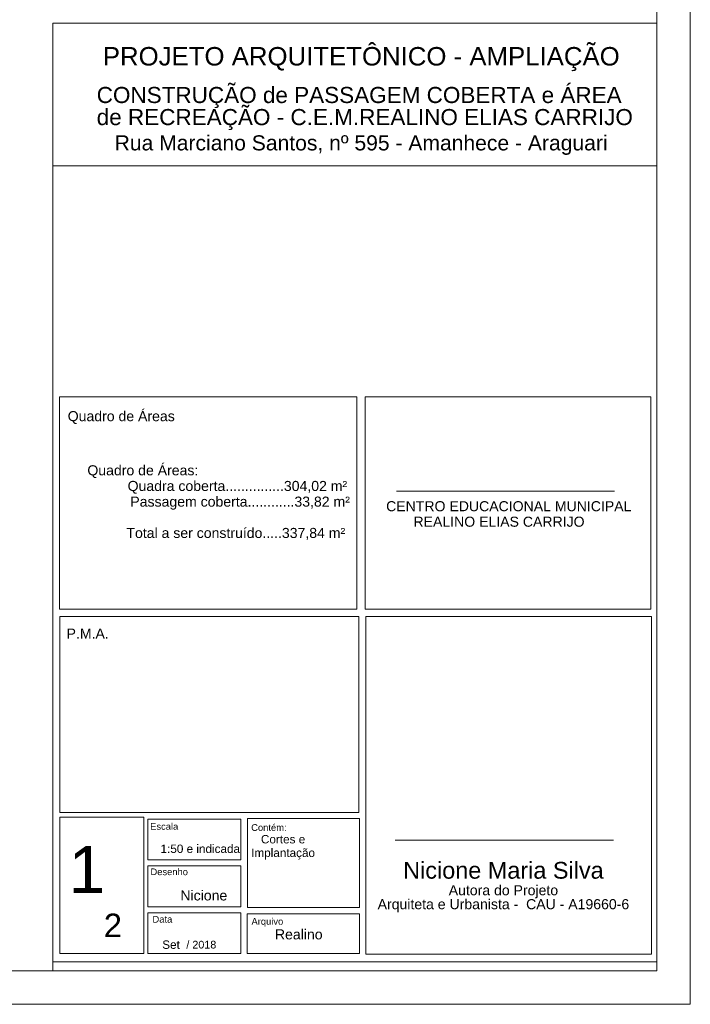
# Model space of a CAD drawing. Header units: millimetres. Extents: x 0 to 1917, y 0 to 847.
# Tile 112 of 230: x 901 to 1101, y 0 to 294. Entities that reach past the tile are written whole.
import ezdxf

# ---------------------------------------------------------------- set-up
doc = ezdxf.new("R2010")
doc.units = ezdxf.units.MM
doc.header["$MEASUREMENT"] = 0
for name, color, linetype in [('Anotação - Geral', 7, 'Continuous'), ('Desenho 2D - Geral', 7, 'Continuous'), ('Linha & Trama.2D', 7, 'Continuous')]:
    doc.layers.add(name, color=color, linetype=linetype)
doc.styles.add('GENERATED_STYLE_1', font='arial.ttf')

msp = doc.modelspace()

# ---------------------------------------------------------------- linework, layer by layer
at = {"layer": 'Desenho 2D - Geral', "color": 7, "linetype": 'Continuous', "lineweight": 0}
for p, q in [((911.33, 10), (911.33, 292.52)), ((911.33, 292.52), (1091.33, 292.52)), ((911.33, 292.52), (1091.33, 292.52)), ((911.33, 272.27), (911.33, 292.52)), ((1091.33, 292.52), (1091.33, 12.64)), ((1091.33, 292.52), (1091.33, 282.4)), ((1091.33, 249.99), (911.33, 249.99)), ((911.33, 56.43), (911.33, 189.53)), ((913.29, 181.05), (1001.96, 181.05)), ((913.29, 117.75), (913.29, 181.05)), ((1001.96, 181.05), (1001.96, 117.75)), ((1013.73, 152.96), (1078.73, 152.96)), ((1001.96, 117.75), (913.29, 117.75)), ((913.44, 57.17), (1002.49, 57.17)), ((1013.39, 48.92), (1078.39, 48.92)), ((1013.39, 48.92), (1078.39, 48.92)), ((1091.33, 12.64), (911.33, 12.64))]:
    msp.add_line(p, q, dxfattribs=at)
at = {"layer": 'Desenho 2D - Geral', "color": 7, "linetype": 'Continuous', "lineweight": 0, "flags": 128}
for points in [[(1004.61, 14.92), (1089.72, 14.92), (1089.72, 115.64), (1004.61, 115.64)], [(913.44, 55.74), (938.44, 55.74), (938.44, 15.1), (913.44, 15.1)], [(939.58, 55.23), (967.36, 55.23), (967.36, 43.08), (939.58, 43.08)], [(1002.73, 55.35), (969.38, 55.35), (969.38, 28.88), (1002.73, 28.88)], [(939.58, 41.24), (967.36, 41.24), (967.36, 29.09), (939.58, 29.09)], [(939.58, 27.25), (967.36, 27.25), (967.36, 15.1), (939.58, 15.1)], [(1002.69, 15.1), (969.19, 15.1), (969.19, 26.94), (1002.69, 26.94)]]:
    msp.add_lwpolyline(points, close=True, dxfattribs=at)
at = {"layer": 'Linha & Trama.2D', "color": 7, "linetype": 'Continuous', "lineweight": 0}
for p, q in [((1101.33, 0), (1101.33, 846.97)), ((1101.33, 10), (1101.33, 846.97)), ((1091.33, 837.99), (1091.33, 10)), ((1101.33, 837.99), (1101.33, 10)), ((1101.33, 716.97), (1101.33, 0)), ((1004.44, 117.75), (1004.44, 181.05)), ((1004.44, 181.05), (1089.61, 181.05)), ((1089.61, 181.05), (1089.61, 117.75)), ((1089.61, 117.75), (1004.44, 117.75)), ((1002.49, 115.64), (913.44, 115.64)), ((913.44, 115.64), (913.44, 57.17)), ((1002.49, 57.17), (1002.49, 115.64)), ((1091.33, 10), (35.14, 10)), ((0, 0), (1028.58, 0)), ((0, 0), (1038.58, 0)), ((1101.33, 0), (240.85, 0))]:
    msp.add_line(p, q, dxfattribs=at)

# ---------------------------------------------------------------- texts
at = {"layer": 'Anotação - Geral', "color": 7, "linetype": 'Continuous', "lineweight": 0, "attachment_point": 7, "style": 'GENERATED_STYLE_1'}
for s, insert, char_height in [('\\A1;PROJETO ARQUITETÔNICO - AMPLIAÇÃO', (926.2, 278.16), 5.5), ('\\A1;Rua Marciano Santos, nº 595 - Amanhece - Araguari', (929.73, 253.18), 4.5), ('\\A1;Quadro de Áreas', (915.74, 173), 3), ('\\A1;Quadro de Áreas', (915.74, 173), 3), ('\\A1;P.M.A.', (915.4, 109.02), 3)]:
    msp.add_mtext(s, dxfattribs=dict(at, insert=insert, char_height=char_height))
at = {"layer": 'Anotação - Geral', "color": 7, "linetype": 'Continuous', "lineweight": 0, "style": 'GENERATED_STYLE_1'}
for s, insert, char_height, attachment_point, line_spacing_factor in [('\\A1;CONSTRUÇÃO de PASSAGEM COBERTA e ÁREA\\Pde RECREAÇÃO - C.E.M.REALINO ELIAS CARRIJO', (924.38, 260.6), 4.8, 7, 0.822487), ('\\A1;Quadro de Áreas:\\P^IQuadra coberta...............304,02 m²\\P           Passagem coberta............33,82 m²\\P\\P          Total a ser construído.....337,84 m² ', (921.6, 138.45), 3, 7, 0.933551), ('\\A1;CENTRO EDUCACIONAL MUNICIPAL\\P       REALINO ELIAS CARRIJO', (1010.66, 142.32), 3, 7, 0.923713), ('\\A1;Escala\\P\\P    {\\H1.25x;1:50 e indicada}', (940.31, 45.08), 2, 7, 0.961267), ('\\A1;Contém:\\P{\\H1.25x;   Cortes e \\PImplantação}', (970.43, 43.15), 2, 7, 0.97001), ('\\A1;1\\P{\\H0.64286x;   \\H0.77778x;2}', (916.01, 20.03), 14, 7, 0.862301), ('\\A1;Nicione Maria Silva\\P{\\H0.6x;Autora do Projeto\\PArquiteta e Urbanista -  CAU - A19660-6}', (1045.62, 27.44), 5, 8, 0.83243), ('\\A1;Desenho\\P\\P    {\\H1.25x;      \\H1.2x;Nicione}', (940.4, 30.92), 2, 7, 0.980037), ('\\A1;Data\\P    {\\H1.25x; \\P   Set  \\H0.92x;/ 2018}', (941.01, 16.5), 2, 7, 0.975692), ('\\A1;Arquivo\\P{\\H1.5x;      Realino}', (970.52, 19.31), 2, 7, 1.008632)]:
    msp.add_mtext(s, dxfattribs=dict(at, insert=insert, char_height=char_height, attachment_point=attachment_point, line_spacing_factor=line_spacing_factor))

doc.saveas('drawing.dxf')
